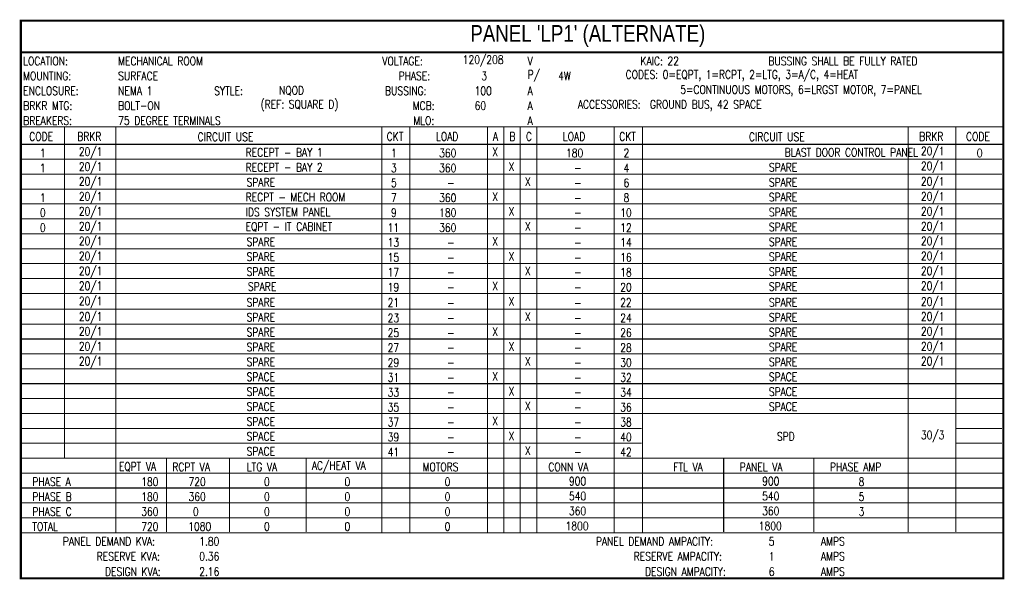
# Model space of a CAD drawing. Header units: inches. Extents: x 7.9 to 22.6, y 1.3 to 18.7.
# Tile 2 of 2: x 7.9 to 22.6, y 10.3 to 18.7. Entities that reach past the tile are written whole.
import ezdxf

# ---------------------------------------------------------------- set-up
doc = ezdxf.new("R2010")
doc.units = ezdxf.units.IN
doc.header["$MEASUREMENT"] = 0
doc.layers.add('E-ANNO-NOTE', color=2, linetype='Continuous')
doc.styles.add('Annotative', font='romans.shx', dxfattribs={"width": 0.8, "height": 0.125})
doc.styles.add('TITLES', font='swiss.ttf', dxfattribs={"width": 0.8, "height": 0.25})

msp = doc.modelspace()

# ---------------------------------------------------------------- linework, layer by layer
at = {"layer": 'E-ANNO-NOTE', "lineweight": -3, "const_width": 0.0312}
msp.add_lwpolyline([(22.613, 10.358), (7.953, 10.358), (7.953, 18.683), (22.613, 18.683)], close=True, dxfattribs=at)
at = {"layer": 'E-ANNO-NOTE', "lineweight": -3}
for points, const_width in [([(7.953, 18.211), (22.613, 18.211)], 0.0312), ([(7.953, 17.099), (22.613, 17.099)], 0.0156), ([(8.603, 12.16), (8.603, 17.099)], 0.0156), ([(9.37, 11.039), (9.37, 17.099)], 0.0156), ([(13.338, 11.039), (13.338, 17.099)], 0.0156), ([(13.758, 11.039), (13.758, 17.099)], 0.0156), ([(14.915, 11.039), (14.915, 17.099)], 0.0156), ([(15.16, 11.039), (15.16, 17.099)], 0.0156), ([(15.406, 11.039), (15.406, 17.099)], 0.0156), ([(15.654, 11.039), (15.654, 17.099)], 0.0156), ([(16.808, 11.039), (16.808, 17.099)], 0.0156), ([(17.228, 11.039), (17.228, 17.099)], 0.0156), ([(21.196, 11.048), (21.196, 17.099)], 0.0156), ([(21.904, 11.048), (21.904, 17.099)], 0.0156), ([(7.953, 16.837), (22.613, 16.837)], 0.0156), ([(7.944, 16.614), (21.904, 16.614)], 0.0156), ([(21.914, 16.614), (22.595, 16.614)], 0.0156), ([(7.944, 16.392), (21.904, 16.392)], 0.0156), ([(21.914, 16.392), (22.595, 16.392)], 0.0156), ([(7.944, 16.169), (22.604, 16.169)], 0.0156), ([(7.944, 15.947), (21.904, 15.947)], 0.0156), ([(21.914, 15.947), (22.595, 15.947)], 0.0156), ([(7.944, 15.724), (21.904, 15.724)], 0.0156), ([(21.914, 15.724), (22.595, 15.724)], 0.0156), ([(7.944, 15.502), (22.604, 15.502)], 0.0156), ([(7.944, 15.279), (21.904, 15.279)], 0.0156), ([(21.914, 15.279), (22.595, 15.279)], 0.0156), ([(7.944, 15.057), (21.904, 15.057)], 0.0156), ([(21.914, 15.057), (22.595, 15.057)], 0.0156), ([(7.953, 14.834), (22.613, 14.834)], 0.0156), ([(7.944, 14.612), (21.904, 14.612)], 0.0156), ([(21.914, 14.612), (22.595, 14.612)], 0.0156), ([(7.944, 14.376), (21.904, 14.376)], 0.0156), ([(21.914, 14.376), (22.595, 14.376)], 0.0156), ([(7.953, 14.154), (22.613, 14.154)], 0.0156), ([(7.944, 13.931), (21.904, 13.931)], 0.0156), ([(21.914, 13.931), (22.595, 13.931)], 0.0156), ([(7.944, 13.709), (21.904, 13.709)], 0.0156), ([(21.914, 13.709), (22.595, 13.709)], 0.0156), ([(7.944, 13.486), (22.604, 13.486)], 0.0156), ([(7.944, 13.264), (22.604, 13.264)], 0.0156), ([(7.944, 13.041), (22.604, 13.041)], 0.0156), ([(7.944, 12.819), (22.604, 12.819)], 0.0156), ([(7.944, 12.596), (17.219, 12.596)], 0.0156), ([(21.914, 12.596), (22.595, 12.596)], 0.0156), ([(7.944, 12.374), (17.219, 12.374)], 0.0156), ([(21.914, 12.374), (22.595, 12.374)], 0.0156), ([(7.953, 12.151), (22.613, 12.151)], 0.0156), ([(10.127, 11.048), (10.127, 12.142)], 0.0156), ([(11.067, 11.048), (11.067, 12.142)], 0.0156), ([(12.21, 11.048), (12.21, 12.142)], 0.0156), ([(18.441, 11.048), (18.441, 12.142)], 0.0156), ([(19.786, 11.048), (19.786, 12.142)], 0.0156), ([(7.953, 11.929), (22.613, 11.929)], 0.0156), ([(7.953, 11.706), (22.613, 11.706)], 0.0156), ([(7.953, 11.484), (22.613, 11.484)], 0.0156), ([(7.953, 11.261), (22.613, 11.261)], 0.0156), ([(7.953, 11.039), (22.613, 11.039)], 0.0156)]:
    msp.add_lwpolyline(points, dxfattribs=dict(at, const_width=const_width))

# ---------------------------------------------------------------- texts
at = {"layer": 'E-ANNO-NOTE', "lineweight": -3, "attachment_point": 4}
for s, insert, char_height, style in [("PANEL 'LP1' (ALTERNATE)", (14.66, 18.455), 0.25, 'TITLES'), ('LOCATION:', (7.988, 18.081), 0.125, 'Annotative'), ('VOLTAGE:', (13.347, 18.081), 0.125, 'Annotative'), ('120/208', (14.548, 18.081), 0.125, 'Annotative'), ('V', (15.516, 18.081), 0.125, 'Annotative'), ('KAIC: 22', (17.199, 18.081), 0.125, 'Annotative'), ('BUSSING SHALL BE FULLY RATED', (19.109, 18.081), 0.125, 'Annotative'), ('MOUNTING:', (7.988, 17.859), 0.125, 'Annotative'), ('SURFACE', (9.405, 17.859), 0.125, 'Annotative'), ('PHASE:', (13.589, 17.859), 0.125, 'Annotative'), ('3', (14.825, 17.859), 0.125, 'Annotative'), ('P/', (15.516, 17.859), 0.125, 'Annotative'), ('4W', (15.971, 17.859), 0.125, 'Annotative'), ('CODES: 0=EQPT, 1=RCPT, 2=LTG, 3=A/C, 4=HEAT', (16.978, 17.859), 0.125, 'Annotative'), ('ENCLOSURE:', (7.988, 17.636), 0.125, 'Annotative'), ('NEMA 1', (9.405, 17.636), 0.125, 'Annotative'), ('SYTLE:', (10.838, 17.636), 0.125, 'Annotative'), ('NQOD', (11.805, 17.636), 0.125, 'Annotative'), ('BUSSING:', (13.388, 17.636), 0.125, 'Annotative'), ('100', (14.724, 17.636), 0.125, 'Annotative'), ('A', (15.516, 17.636), 0.125, 'Annotative'), ('5=CONTINUOUS MOTORS, 6=LRGST MOTOR, 7=PANEL', (17.793, 17.636), 0.125, 'Annotative'), ('BRKR MTG:', (7.988, 17.414), 0.125, 'Annotative'), ('BOLT-ON', (9.405, 17.414), 0.125, 'Annotative'), ('(REF: SQUARE D)', (11.531, 17.414), 0.125, 'Annotative'), ('MCB:', (13.8, 17.414), 0.125, 'Annotative'), ('60', (14.724, 17.414), 0.125, 'Annotative'), ('A', (15.516, 17.414), 0.125, 'Annotative'), ('ACCESSORIES:  GROUND BUS, 42 SPACE', (16.264, 17.414), 0.125, 'Annotative'), ('BREAKERS:', (7.988, 17.191), 0.125, 'Annotative'), ('75 DEGREE TERMINALS', (9.405, 17.191), 0.125, 'Annotative'), ('MLO:', (13.809, 17.191), 0.125, 'Annotative'), ('A', (15.516, 17.191), 0.125, 'Annotative'), ('CODE', (8.078, 16.954), 0.125, 'Annotative'), ('BRKR', (8.794, 16.954), 0.125, 'Annotative'), ('CIRCUIT USE', (10.591, 16.949), 0.125, 'Annotative'), ('CKT', (13.412, 16.954), 0.125, 'Annotative'), ('LOAD', (14.148, 16.954), 0.125, 'Annotative'), ('A', (14.998, 16.954), 0.125, 'Annotative'), ('B', (15.244, 16.954), 0.125, 'Annotative'), ('C', (15.49, 16.954), 0.125, 'Annotative'), ('LOAD', (16.041, 16.954), 0.125, 'Annotative'), ('CKT', (16.882, 16.954), 0.125, 'Annotative'), ('CIRCUIT USE', (18.818, 16.949), 0.125, 'Annotative'), ('BRKR', (21.358, 16.954), 0.125, 'Annotative'), ('CODE', (22.058, 16.954), 0.125, 'Annotative'), ('1', (8.237, 16.707), 0.125, 'Annotative'), ('20/1', (8.819, 16.707), 0.125, 'Annotative'), ('\\pxqc;RECEPT - BAY 1', (11.308, 16.716), 0.125, 'Annotative'), ('1', (13.477, 16.707), 0.125, 'Annotative'), ('360', (14.195, 16.707), 0.125, 'Annotative'), ('X', (14.987, 16.725), 0.125, 'Annotative'), ('180', (16.088, 16.707), 0.125, 'Annotative'), ('2', (16.947, 16.707), 0.125, 'Annotative'), ('\\pxqc;BLAST DOOR CONTROL PANEL', (19.352, 16.716), 0.125, 'Annotative'), ('20/1', (21.384, 16.716), 0.125, 'Annotative'), ('0', (22.218, 16.707), 0.125, 'Annotative'), ('\\pxqc;RECEPT - BAY 2', (11.308, 16.494), 0.125, 'Annotative'), ('1', (8.237, 16.484), 0.125, 'Annotative'), ('20/1', (8.819, 16.484), 0.125, 'Annotative'), ('3', (13.477, 16.484), 0.125, 'Annotative'), ('360', (14.195, 16.484), 0.125, 'Annotative'), ('X', (15.232, 16.502), 0.125, 'Annotative'), ('-', (16.209, 16.484), 0.125, 'Annotative'), ('4', (16.947, 16.484), 0.125, 'Annotative'), ('SPARE', (19.115, 16.494), 0.125, 'Annotative'), ('20/1', (21.384, 16.494), 0.125, 'Annotative'), ('20/1', (8.819, 16.262), 0.125, 'Annotative'), ('SPARE', (11.322, 16.271), 0.125, 'Annotative'), ('5', (13.477, 16.262), 0.125, 'Annotative'), ('X', (15.478, 16.28), 0.125, 'Annotative'), ('6', (16.947, 16.262), 0.125, 'Annotative'), ('SPARE', (19.115, 16.271), 0.125, 'Annotative'), ('20/1', (21.384, 16.262), 0.125, 'Annotative'), ('\\pxqc;RECPT - MECH ROOM', (11.308, 16.049), 0.125, 'Annotative'), ('-', (14.315, 16.262), 0.125, 'Annotative'), ('-', (16.209, 16.262), 0.125, 'Annotative'), ('1', (8.237, 16.039), 0.125, 'Annotative'), ('20/1', (8.819, 16.039), 0.125, 'Annotative'), ('7', (13.477, 16.039), 0.125, 'Annotative'), ('360', (14.195, 16.039), 0.125, 'Annotative'), ('X', (14.987, 16.057), 0.125, 'Annotative'), ('-', (16.209, 16.039), 0.125, 'Annotative'), ('8', (16.947, 16.039), 0.125, 'Annotative'), ('SPARE', (19.115, 16.049), 0.125, 'Annotative'), ('20/1', (21.384, 16.039), 0.125, 'Annotative'), ('0', (8.237, 15.817), 0.125, 'Annotative'), ('20/1', (8.819, 15.817), 0.125, 'Annotative'), ('\\pxqc;IDS SYSTEM PANEL', (11.308, 15.826), 0.125, 'Annotative'), ('9', (13.477, 15.817), 0.125, 'Annotative'), ('180', (14.195, 15.817), 0.125, 'Annotative'), ('X', (15.232, 15.835), 0.125, 'Annotative'), ('10', (16.897, 15.817), 0.125, 'Annotative'), ('SPARE', (19.115, 15.826), 0.125, 'Annotative'), ('20/1', (21.384, 15.817), 0.125, 'Annotative'), ('\\pxqc;EQPT - IT CABINET', (11.308, 15.604), 0.125, 'Annotative'), ('-', (16.209, 15.817), 0.125, 'Annotative'), ('0', (8.237, 15.594), 0.125, 'Annotative'), ('20/1', (8.819, 15.594), 0.125, 'Annotative'), ('11', (13.427, 15.594), 0.125, 'Annotative'), ('360', (14.195, 15.594), 0.125, 'Annotative'), ('X', (15.478, 15.612), 0.125, 'Annotative'), ('-', (16.209, 15.594), 0.125, 'Annotative'), ('12', (16.897, 15.594), 0.125, 'Annotative'), ('SPARE', (19.115, 15.604), 0.125, 'Annotative'), ('20/1', (21.384, 15.594), 0.125, 'Annotative'), ('20/1', (8.819, 15.372), 0.125, 'Annotative'), ('SPARE', (11.322, 15.381), 0.125, 'Annotative'), ('13', (13.427, 15.372), 0.125, 'Annotative'), ('X', (14.987, 15.39), 0.125, 'Annotative'), ('14', (16.897, 15.372), 0.125, 'Annotative'), ('SPARE', (19.115, 15.381), 0.125, 'Annotative'), ('20/1', (21.384, 15.372), 0.125, 'Annotative'), ('-', (14.315, 15.372), 0.125, 'Annotative'), ('-', (16.209, 15.372), 0.125, 'Annotative'), ('20/1', (8.819, 15.149), 0.125, 'Annotative'), ('SPARE', (11.322, 15.159), 0.125, 'Annotative'), ('15', (13.427, 15.149), 0.125, 'Annotative'), ('-', (14.315, 15.149), 0.125, 'Annotative'), ('X', (15.232, 15.167), 0.125, 'Annotative'), ('-', (16.209, 15.149), 0.125, 'Annotative'), ('16', (16.897, 15.149), 0.125, 'Annotative'), ('SPARE', (19.115, 15.159), 0.125, 'Annotative'), ('20/1', (21.384, 15.149), 0.125, 'Annotative'), ('20/1', (8.819, 14.927), 0.125, 'Annotative'), ('SPARE', (11.322, 14.936), 0.125, 'Annotative'), ('17', (13.427, 14.927), 0.125, 'Annotative'), ('X', (15.478, 14.945), 0.125, 'Annotative'), ('18', (16.897, 14.927), 0.125, 'Annotative'), ('SPARE', (19.115, 14.936), 0.125, 'Annotative'), ('20/1', (21.384, 14.927), 0.125, 'Annotative'), ('-', (14.315, 14.927), 0.125, 'Annotative'), ('-', (16.209, 14.927), 0.125, 'Annotative'), ('20/1', (8.819, 14.704), 0.125, 'Annotative'), ('SPARE', (11.341, 14.714), 0.125, 'Annotative'), ('19', (13.427, 14.704), 0.125, 'Annotative'), ('-', (14.315, 14.704), 0.125, 'Annotative'), ('X', (14.987, 14.722), 0.125, 'Annotative'), ('-', (16.209, 14.704), 0.125, 'Annotative'), ('20', (16.897, 14.704), 0.125, 'Annotative'), ('SPARE', (19.115, 14.714), 0.125, 'Annotative'), ('20/1', (21.384, 14.704), 0.125, 'Annotative'), ('20/1', (8.819, 14.476), 0.125, 'Annotative'), ('SPARE', (11.322, 14.478), 0.125, 'Annotative'), ('21', (13.426, 14.476), 0.125, 'Annotative'), ('X', (15.232, 14.494), 0.125, 'Annotative'), ('22', (16.896, 14.476), 0.125, 'Annotative'), ('SPARE', (19.115, 14.478), 0.125, 'Annotative'), ('20/1', (21.384, 14.469), 0.125, 'Annotative'), ('-', (14.315, 14.469), 0.125, 'Annotative'), ('-', (16.209, 14.469), 0.125, 'Annotative'), ('20/1', (8.819, 14.246), 0.125, 'Annotative'), ('SPARE', (11.322, 14.256), 0.125, 'Annotative'), ('23', (13.427, 14.246), 0.125, 'Annotative'), ('-', (14.315, 14.246), 0.125, 'Annotative'), ('X', (15.478, 14.264), 0.125, 'Annotative'), ('-', (16.209, 14.246), 0.125, 'Annotative'), ('24', (16.897, 14.246), 0.125, 'Annotative'), ('SPARE', (19.115, 14.256), 0.125, 'Annotative'), ('20/1', (21.384, 14.246), 0.125, 'Annotative'), ('20/1', (8.819, 14.024), 0.125, 'Annotative'), ('SPARE', (11.322, 14.033), 0.125, 'Annotative'), ('X', (14.987, 14.042), 0.125, 'Annotative'), ('SPARE', (19.115, 14.033), 0.125, 'Annotative'), ('20/1', (21.384, 14.024), 0.125, 'Annotative'), ('25', (13.427, 14.024), 0.125, 'Annotative'), ('-', (14.315, 14.024), 0.125, 'Annotative'), ('-', (16.209, 14.024), 0.125, 'Annotative'), ('26', (16.897, 14.024), 0.125, 'Annotative'), ('20/1', (8.819, 13.801), 0.125, 'Annotative'), ('SPARE', (11.322, 13.811), 0.125, 'Annotative'), ('27', (13.427, 13.801), 0.125, 'Annotative'), ('X', (15.232, 13.819), 0.125, 'Annotative'), ('28', (16.897, 13.801), 0.125, 'Annotative'), ('SPARE', (19.115, 13.811), 0.125, 'Annotative'), ('20/1', (21.384, 13.801), 0.125, 'Annotative'), ('20/1', (8.819, 13.579), 0.125, 'Annotative'), ('SPARE', (11.322, 13.588), 0.125, 'Annotative'), ('-', (14.315, 13.801), 0.125, 'Annotative'), ('X', (15.478, 13.597), 0.125, 'Annotative'), ('-', (16.209, 13.801), 0.125, 'Annotative'), ('SPARE', (19.115, 13.588), 0.125, 'Annotative'), ('20/1', (21.384, 13.579), 0.125, 'Annotative'), ('29', (13.427, 13.579), 0.125, 'Annotative'), ('-', (14.315, 13.579), 0.125, 'Annotative'), ('-', (16.209, 13.579), 0.125, 'Annotative'), ('30', (16.897, 13.579), 0.125, 'Annotative'), ('SPACE', (11.322, 13.366), 0.125, 'Annotative'), ('31', (13.427, 13.356), 0.125, 'Annotative'), ('X', (14.987, 13.374), 0.125, 'Annotative'), ('32', (16.897, 13.356), 0.125, 'Annotative'), ('SPACE', (19.115, 13.366), 0.125, 'Annotative'), ('SPACE', (11.322, 13.143), 0.125, 'Annotative'), ('-', (14.315, 13.356), 0.125, 'Annotative'), ('X', (15.232, 13.152), 0.125, 'Annotative'), ('-', (16.209, 13.356), 0.125, 'Annotative'), ('SPACE', (19.115, 13.143), 0.125, 'Annotative'), ('33', (13.427, 13.134), 0.125, 'Annotative'), ('-', (14.315, 13.134), 0.125, 'Annotative'), ('-', (16.209, 13.134), 0.125, 'Annotative'), ('34', (16.897, 13.134), 0.125, 'Annotative'), ('SPACE', (11.322, 12.921), 0.125, 'Annotative'), ('35', (13.427, 12.911), 0.125, 'Annotative'), ('X', (15.478, 12.929), 0.125, 'Annotative'), ('36', (16.897, 12.911), 0.125, 'Annotative'), ('SPACE', (19.115, 12.921), 0.125, 'Annotative'), ('-', (14.315, 12.911), 0.125, 'Annotative'), ('X', (14.987, 12.707), 0.125, 'Annotative'), ('-', (16.209, 12.911), 0.125, 'Annotative'), ('SPACE', (11.322, 12.698), 0.125, 'Annotative'), ('37', (13.427, 12.689), 0.125, 'Annotative'), ('-', (14.315, 12.689), 0.125, 'Annotative'), ('-', (16.209, 12.689), 0.125, 'Annotative'), ('38', (16.897, 12.689), 0.125, 'Annotative'), ('SPACE', (11.322, 12.476), 0.125, 'Annotative'), ('39', (13.427, 12.466), 0.125, 'Annotative'), ('X', (15.232, 12.484), 0.125, 'Annotative'), ('40', (16.897, 12.466), 0.125, 'Annotative'), ('SPD', (19.236, 12.476), 0.125, 'Annotative'), ('30/3', (21.384, 12.476), 0.125, 'Annotative'), ('-', (14.315, 12.466), 0.125, 'Annotative'), ('-', (16.209, 12.466), 0.125, 'Annotative'), ('SPACE', (11.322, 12.253), 0.125, 'Annotative'), ('41', (13.427, 12.244), 0.125, 'Annotative'), ('-', (14.315, 12.244), 0.125, 'Annotative'), ('X', (15.478, 12.262), 0.125, 'Annotative'), ('-', (16.209, 12.244), 0.125, 'Annotative'), ('42', (16.897, 12.244), 0.125, 'Annotative'), ('{\\W0.8;EQPT VA}', (9.416, 12.021), 0.125, 'Annotative'), ('RCPT VA', (10.214, 12.021), 0.125, 'Annotative'), ('LTG VA', (11.325, 12.021), 0.125, 'Annotative'), ('AC/HEAT VA', (12.295, 12.021), 0.125, 'Annotative'), ('MOTORS', (13.948, 12.021), 0.125, 'Annotative'), ('CONN VA', (15.825, 12.021), 0.125, 'Annotative'), ('FTL VA', (17.689, 12.021), 0.125, 'Annotative'), ('PANEL VA', (18.681, 12.021), 0.125, 'Annotative'), ('PHASE AMP', (20.027, 12.021), 0.125, 'Annotative'), ('  PHASE A', (7.988, 11.799), 0.125, 'Annotative'), ('\\pxqc;180', (9.749, 11.799), 0.125, 'Annotative'), ('720', (10.455, 11.799), 0.125, 'Annotative'), ('0', (11.582, 11.799), 0.125, 'Annotative'), ('0', (12.783, 11.799), 0.125, 'Annotative'), ('0', (14.277, 11.799), 0.125, 'Annotative'), ('900', (16.132, 11.808), 0.125, 'Annotative'), ('900', (19.015, 11.808), 0.125, 'Annotative'), ('8', (20.454, 11.799), 0.125, 'Annotative'), ('  PHASE B', (7.988, 11.576), 0.125, 'Annotative'), ('\\pxqc;180', (9.749, 11.576), 0.125, 'Annotative'), ('360', (10.455, 11.576), 0.125, 'Annotative'), ('0', (11.582, 11.576), 0.125, 'Annotative'), ('0', (12.783, 11.576), 0.125, 'Annotative'), ('0', (14.277, 11.576), 0.125, 'Annotative'), ('540', (16.132, 11.585), 0.125, 'Annotative'), ('540', (19.015, 11.585), 0.125, 'Annotative'), ('5', (20.454, 11.576), 0.125, 'Annotative'), ('  PHASE C', (7.988, 11.354), 0.125, 'Annotative'), ('\\pxqc;360', (9.749, 11.354), 0.125, 'Annotative'), ('0', (10.521, 11.354), 0.125, 'Annotative'), ('0', (11.582, 11.354), 0.125, 'Annotative'), ('0', (12.783, 11.354), 0.125, 'Annotative'), ('0', (14.277, 11.354), 0.125, 'Annotative'), ('360', (16.132, 11.363), 0.125, 'Annotative'), ('360', (19.015, 11.363), 0.125, 'Annotative'), ('3', (20.454, 11.354), 0.125, 'Annotative'), ('  TOTAL', (7.988, 11.131), 0.125, 'Annotative'), ('\\pxqc;720', (9.749, 11.131), 0.125, 'Annotative'), ('1080', (10.451, 11.131), 0.125, 'Annotative'), ('0', (11.582, 11.131), 0.125, 'Annotative'), ('0', (12.783, 11.131), 0.125, 'Annotative'), ('0', (14.277, 11.131), 0.125, 'Annotative'), ('1800', (16.082, 11.14), 0.125, 'Annotative'), ('1800', (18.965, 11.14), 0.125, 'Annotative'), ('PANEL DEMAND KVA:', (8.58, 10.909), 0.125, 'Annotative'), ('\\pxqc;1.80', (10.615, 10.909), 0.125, 'Annotative'), ('PANEL DEMAND AMPACITY:', (16.534, 10.909), 0.125, 'Annotative'), ('\\pxqc;5', (19.094, 10.909), 0.125, 'Annotative'), ('AMPS', (19.893, 10.909), 0.125, 'Annotative'), ('RESERVE KVA:', (9.085, 10.686), 0.125, 'Annotative'), ('\\pxqc;0.36', (10.615, 10.686), 0.125, 'Annotative'), ('RESERVE AMPACITY:', (17.098, 10.686), 0.125, 'Annotative'), ('\\pxqc;1', (19.094, 10.686), 0.125, 'Annotative'), ('AMPS', (19.893, 10.686), 0.125, 'Annotative'), ('DESIGN KVA:', (9.209, 10.458), 0.125, 'Annotative'), ('\\pxqc;2.16', (10.615, 10.458), 0.125, 'Annotative'), ('DESIGN AMPACITY:', (17.268, 10.458), 0.125, 'Annotative'), ('\\pxqc;6', (19.095, 10.458), 0.125, 'Annotative'), ('AMPS', (19.893, 10.458), 0.125, 'Annotative')]:
    msp.add_mtext(s, dxfattribs=dict(at, insert=insert, char_height=char_height, style=style))
at = {"layer": 'E-ANNO-NOTE', "lineweight": -3, "insert": (9.405, 18.081), "char_height": 0.125, "width": 1.67184, "attachment_point": 4, "style": 'Annotative'}
msp.add_mtext('MECHANICAL ROOM ', dxfattribs=at)

doc.saveas('drawing.dxf')
